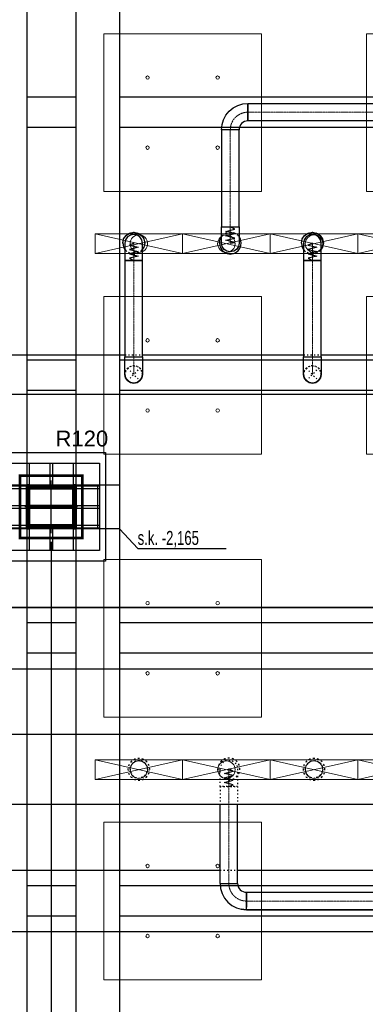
# Model space of a CAD drawing. Header units: centimetres. Extents: x -228435 to 46820, y -89367 to 152985.
# Tile 44 of 256: x -34900 to -30954, y 11321 to 22561. Entities that reach past the tile are written whole.
import ezdxf

# ---------------------------------------------------------------- set-up
doc = ezdxf.new("R2010")
doc.units = ezdxf.units.CM
doc.header["$LTSCALE"] = 50
for name, pattern in [('01-103-Went PP_poziom-0_5$0$DASHDOT', [25.4, 12.7, -6.35, 0, -6.35]), ('CADVENT_CENTERLINE', [9.9, 7.4, -1, 0.5, -1]), ('CADVENT_HIDDEN', [0.8, 0.25, -0.55]), ('Kondygnacja  -0_5$0$HIDDEN', [9.525, 6.35, -3.175]), ('Kondygnacja  -0_5$0$HIDDEN2', [4.7625, 3.175, -1.5875]), ('Osie rzutów$0$DASHDOT2', [12.7, 6.35, -3.175, 0, -3.175])]:
    doc.linetypes.add(name, pattern=pattern)
for name, color, linetype in [('01-103-Went PP_poziom-0_5$0$L_Nawiew', 250, 'Continuous'), ('01-103-Went PP_poziom-0_5$0$L_oś symetrii', 7, 'Continuous'), ('bgde-nawiewDETAILS', 1, 'Continuous'), ('bgde-nawiewEXP', 250, 'Continuous'), ('bgde-nawiewHIDDEN', 250, 'Continuous'), ('Kondygnacja  -0_5$0$ARCH_GK', 8, 'Continuous'), ('Kondygnacja  -0_5$0$ARCH_INFO_ODPORNOŚĆ OGNIOWA', 8, 'Continuous'), ('Kondygnacja  -0_5$0$ARCH_KONSTR_POWYŻEJ RZUTU', 8, 'Kondygnacja  -0_5$0$HIDDEN'), ('Kondygnacja  -0_5$0$ARCH_KONSTR_POWYŻEJ RZUTU_IST', 8, 'Kondygnacja  -0_5$0$HIDDEN2'), ('Kondygnacja  -0_5$0$ARCH_KONSTRUKCJA_NIEWIDOCZNA', 8, 'Continuous'), ('Kondygnacja  -0_5$0$ARCH_OKŁADZINA', 8, 'Continuous'), ('Kondygnacja  -0_5$0$ARCH_SŁUPY', 8, 'Continuous'), ('Osie rzutów$0$ARCH_INFO_OSIE_IST', 8, 'Osie rzutów$0$DASHDOT2'), ('Osie rzutów$0$ARCH_INFO_OSIE_OPISY_IST', 8, 'Continuous')]:
    doc.layers.add(name, color=color, linetype=linetype)
for name, color, linetype, lineweight in [('bgde-nawiewCEN', 7, 'Continuous', 13), ('bgde_nawiewnik', 11, 'Continuous', 5), ('SU Lampy kwadratowe  -05$0$ARCH_SUFITY_PODWIESZANE', 8, 'Continuous', 9)]:
    doc.layers.add(name, color=color, linetype=linetype, lineweight=lineweight)
doc.styles.add('Kondygnacja  -0_5$0$Arial', font='ARIAL.TTF')
doc.styles.add('Kondygnacja  -0_5$0$BIKTS', font='bikromsw.shx', dxfattribs={"width": 0.8})
pattern_1 = [(45, (-1133.3117, -3177.9858), (-0.6735192, 0.6735192), [])]

# ---------------------------------------------------------------- blocks, each defined once
blk = doc.blocks.new('Osie rzutów')
at = {"layer": 'Osie rzutów$0$ARCH_INFO_OSIE_IST', "ltscale": 10}
for p, q in [((8660, 12510), (8660, 4623.26)), ((8660, 6170), (8660, 6230)), ((4436.04, 6200), (15156.54, 6200)), ((8690, 6200), (8630, 6200))]:
    blk.add_line(p, q, dxfattribs=at)
blk = doc.blocks.new('SU Lampy kwadratowe  -05$0$moduł sufitu')
at = {"layer": 'SU Lampy kwadratowe  -05$0$ARCH_SUFITY_PODWIESZANE'}
for points in [[(60, -60), (240, -60), (240, -240), (60, -240)], [(360, -60), (540, -60), (540, -240), (360, -240)], [(60, -360), (240, -360), (240, -540), (60, -540)], [(360, -360), (540, -360), (540, -540), (360, -540)]]:
    blk.add_lwpolyline(points, close=True, dxfattribs=at)
for centre in [(110, -110), (190, -110), (410, -110), (490, -110), (110, -190), (190, -190), (410, -190), (490, -190), (110, -410), (190, -410), (410, -410), (490, -410), (110, -490), (190, -490), (410, -490), (490, -490)]:
    blk.add_circle(centre, 2, dxfattribs=at)
blk = doc.blocks.new('SU Lampy kwadratowe  -05')
at = {"layer": 'SU Lampy kwadratowe  -05$0$ARCH_SUFITY_PODWIESZANE'}
for points in [[(8720, 6140), (8900, 6140), (8900, 5960), (8720, 5960)], [(8720, 5840), (8900, 5840), (8900, 5660), (8720, 5660)]]:
    blk.add_lwpolyline(points, close=True, dxfattribs=at)
for centre in [(8770, 6090), (8850, 6090), (8770, 6010), (8850, 6010), (8770, 5790), (8850, 5790), (8770, 5710), (8850, 5710)]:
    blk.add_circle(centre, 2, dxfattribs=at)
blk.add_blockref('SU Lampy kwadratowe  -05$0$moduł sufitu', (8660, 6800), dxfattribs=at)
blk = doc.blocks.new('Kondygnacja  -0_5$0$słup_kwadrat')
at = {"layer": 'Kondygnacja  -0_5$0$ARCH_SŁUPY', "lineweight": 40}
h = blk.add_hatch(dxfattribs=at)
h.set_pattern_fill('ANSI31', color=256, scale=0.3, style=0)
h.set_pattern_definition(pattern_1)
h.paths.add_polyline_path([(36, 34), (39, 34), (39, 84), (36, 84)])
h = blk.add_hatch(dxfattribs=at)
h.set_pattern_fill('ANSI31', color=256, scale=0.3, style=0)
h.set_pattern_definition(pattern_1)
h.paths.add_polyline_path([(89, 80), (89, 83), (39, 83), (39, 80)])
h = blk.add_hatch(dxfattribs=at)
h.set_pattern_fill('ANSI31', color=256, scale=0.3, style=0)
h.set_pattern_definition(pattern_1)
h.paths.add_polyline_path([(89, 34), (92, 34), (92, 84), (89, 84)])
h = blk.add_hatch(dxfattribs=at)
h.set_pattern_fill('ANSI31', color=256, scale=0.3, style=0)
h.set_pattern_definition(pattern_1)
h.paths.add_polyline_path([(89, 57.5), (89, 60.5), (39, 60.5), (39, 57.5)])
h = blk.add_hatch(dxfattribs=at)
h.set_pattern_fill('ANSI31', color=256, scale=0.3, style=0)
h.set_pattern_definition(pattern_1)
h.paths.add_polyline_path([(89, 35), (89, 38), (39, 38), (39, 35)])
at = {"layer": 'Kondygnacja  -0_5$0$ARCH_KONSTRUKCJA_NIEWIDOCZNA'}
blk.add_lwpolyline([(119, 109), (119, 9), (9, 9), (9, 109)], close=True, dxfattribs=at)
for points in [[(36, 109), (36, 84)], [(39, 109), (39, 84)], [(62.5, 109), (62.5, 83)], [(65.5, 109), (65.5, 83)], [(89, 109), (89, 84)], [(92, 109), (92, 84)], [(9, 83), (36, 83)], [(9, 80), (36, 80)], [(92, 83), (119, 83)], [(92, 80), (119, 80)], [(9, 60.5), (36, 60.5)], [(9, 57.5), (36, 57.5)], [(92, 60.5), (119, 60.5)], [(92, 57.5), (119, 57.5)], [(9, 38), (36, 38)], [(9, 35), (36, 35)], [(36, 34), (36, 9)], [(39, 34), (39, 9)], [(62.5, 35), (62.5, 9)], [(65.5, 35), (65.5, 9)], [(89, 34), (89, 9)], [(92, 38), (119, 38)], [(92, 35), (119, 35)], [(92, 34), (92, 9)]]:
    blk.add_lwpolyline(points, dxfattribs=at)
at = {"layer": 'Kondygnacja  -0_5$0$ARCH_OKŁADZINA'}
blk.add_lwpolyline([(2, 121), (126, 121), (126, -3), (2, -3)], close=True, dxfattribs=at)
at = {"layer": 'Kondygnacja  -0_5$0$ARCH_SŁUPY', "lineweight": 40}
for p, q in [((39, 60.5), (89, 60.5)), ((89, 57.5), (39, 57.5))]:
    blk.add_line(p, q, dxfattribs=at)
at = {"layer": 'Kondygnacja  -0_5$0$ARCH_SŁUPY', "lineweight": 50, "const_width": 3}
blk.add_lwpolyline([(28.5, 94.5), (99.5, 94.5), (99.5, 23.5), (28.5, 23.5)], close=True, dxfattribs=at)
at = {"layer": 'Kondygnacja  -0_5$0$ARCH_SŁUPY', "lineweight": 40}
for points in [[(36, 84), (39, 84), (39, 34), (36, 34)], [(89, 84), (92, 84), (92, 34), (89, 34)]]:
    blk.add_lwpolyline(points, close=True, dxfattribs=at)
for points in [[(89, 83), (39, 83)], [(39, 80), (89, 80)], [(89, 38), (39, 38)], [(39, 35), (89, 35)]]:
    blk.add_lwpolyline(points, dxfattribs=at)
blk = doc.blocks.new('Kondygnacja  -0_5$0$konstrukcja istniejąca -0.5')
at = {"layer": 'Kondygnacja  -0_5$0$ARCH_KONSTR_POWYŻEJ RZUTU_IST', "ltscale": 10}
for p, q in [((8632, 7375), (8632, 6225)), ((8632, 6175), (8632, 5025))]:
    blk.add_line(p, q, dxfattribs=at)
for points in [[(8688, 7375), (8688, 6225)], [(8738, 7375), (8738, 6225)], [(8632, 6667.9), (8688, 6667.9)], [(8738, 6667.9), (9782, 6667.9)], [(8688, 6632.9), (8632, 6632.9)], [(9782, 6632.9), (8738, 6632.9)], [(8632, 6367.9), (8688, 6367.9)], [(8738, 6367.9), (9782, 6367.9)], [(8688, 6332.9), (8632, 6332.9)], [(9782, 6332.9), (8738, 6332.9)], [(8738, 6175), (8582, 6175), (8582, 6225), (8738, 6225), (8738, 6175)], [(8688, 6175), (8688, 5025)], [(8738, 6175), (8738, 5025)], [(8632, 6067.9), (8688, 6067.9)], [(8738, 6067.9), (9782, 6067.9)], [(8688, 6032.9), (8632, 6032.9)], [(9782, 6032.9), (8738, 6032.9)], [(8632, 5767.9), (8688, 5767.9)], [(8738, 5767.9), (9782, 5767.9)], [(8688, 5732.9), (8632, 5732.9)], [(9782, 5732.9), (8738, 5732.9)]]:
    blk.add_lwpolyline(points, dxfattribs=at)
at = {"layer": 'Kondygnacja  -0_5$0$ARCH_KONSTR_POWYŻEJ RZUTU_IST', "ltscale": 10, "elevation": 0}
blk.add_lwpolyline([(8713, 6225), (8713, 6175)], dxfattribs=at)
at = {"layer": 'Kondygnacja  -0_5$0$ARCH_KONSTR_POWYŻEJ RZUTU_IST'}
blk.add_lwpolyline([(8738, 6175), (8758.7, 6152.5), (8859.8, 6152.5)], dxfattribs=at)
at = {"layer": 'Kondygnacja  -0_5$0$ARCH_KONSTR_POWYŻEJ RZUTU_IST', "style": 'Kondygnacja  -0_5$0$BIKTS', "width": 0.7}
blk.add_text('s.k. -2,165', height=16, dxfattribs=at).set_placement((8758.7, 6156.5))
blk = doc.blocks.new('A$C066D7839')
at = {"layer": 'bgde_nawiewnik'}
for p, q in [((-50, -11.15), (-50, 11.15)), ((-50, 11.15), (50, 11.15)), ((-50, -11.15), (50, 11.15)), ((50, -11.15), (-50, 11.15)), ((50, 11.15), (50, -11.15)), ((50, -11.15), (-50, -11.15))]:
    blk.add_line(p, q, dxfattribs=at)
blk.add_circle((0, 0), 10, dxfattribs=at)
blk = doc.blocks.new('*U509')
at = {"layer": '01-103-Went PP_poziom-0_5$0$L_oś symetrii', "linetype": '01-103-Went PP_poziom-0_5$0$DASHDOT', "lineweight": -3}
blk.add_line((0, 0, 0), (0, 0), dxfattribs=at)
blk = doc.blocks.new('*U502')
at = {"layer": '01-103-Went PP_poziom-0_5$0$L_oś symetrii', "linetype": '01-103-Went PP_poziom-0_5$0$DASHDOT', "lineweight": -3}
blk.add_line((0, 0, 0), (0, 0), dxfattribs=at)

msp = doc.modelspace()

# ---------------------------------------------------------------- linework, layer by layer
at = {"layer": 'bgde-nawiewCEN', "linetype": 'CADVENT_CENTERLINE', "ltscale": 0.06}
for p, q in [((-29753.003, 21504.314), (-32295.248, 21504.314)), ((-32495.248, 21304.314), (-32495.248, 20195.476)), ((-32495.248, 20195.476), (-32495.248, 20178.139)), ((-32495.248, 20178.139), (-32495.248, 20130.745)), ((-32495.248, 20130.745), (-32495.248, 20104.974)), ((-33597.856, 20009.546), (-33597.856, 20010.02)), ((-33597.856, 20008.421), (-33597.856, 20009.546)), ((-33597.856, 20006.231), (-33597.856, 20008.421)), ((-32495.248, 20104.974), (-32495.248, 20083.158)), ((-32495.248, 20083.158), (-32495.248, 20064.97)), ((-32495.248, 20064.97), (-32495.248, 20050.078)), ((-32495.248, 20050.078), (-32495.248, 20038.154)), ((-32495.248, 20038.154), (-32495.248, 20028.868)), ((-32495.248, 20028.868), (-32495.248, 20021.889)), ((-32495.248, 20021.889), (-32495.248, 20016.889)), ((-32495.248, 20016.889), (-32495.248, 20013.537)), ((-32495.248, 20013.537), (-32495.248, 20011.504)), ((-32495.248, 20011.504), (-32495.248, 20010.46)), ((-32495.248, 20010.46), (-32495.248, 20010.02)), ((-31558.323, 20009.546), (-31558.323, 20010.02)), ((-31558.323, 20008.421), (-31558.323, 20009.546)), ((-31558.323, 20006.231), (-31558.323, 20008.421)), ((-33597.856, 20002.619), (-33597.856, 20006.231)), ((-33597.856, 19997.231), (-33597.856, 20002.619)), ((-33597.856, 19989.712), (-33597.856, 19997.231)), ((-33597.856, 19979.705), (-33597.856, 19989.712)), ((-33597.856, 19966.857), (-33597.856, 19979.705)), ((-33597.856, 19950.812), (-33597.856, 19966.857)), ((-33597.856, 19931.214), (-33597.856, 19950.812)), ((-33597.856, 19907.708), (-33597.856, 19931.214)), ((-33597.856, 19879.94), (-33597.856, 19907.708)), ((-31558.323, 20002.619), (-31558.323, 20006.231)), ((-31558.323, 19997.231), (-31558.323, 20002.619)), ((-31558.323, 19989.712), (-31558.323, 19997.231)), ((-31558.323, 19979.705), (-31558.323, 19989.712)), ((-31558.323, 19966.857), (-31558.323, 19979.705)), ((-31558.323, 19950.812), (-31558.323, 19966.857)), ((-31558.323, 19931.214), (-31558.323, 19950.812)), ((-31558.323, 19907.708), (-31558.323, 19931.214)), ((-31558.323, 19879.94), (-31558.323, 19907.708)), ((-33597.856, 19828.873), (-33597.856, 19879.94)), ((-33597.856, 19810.192), (-33597.856, 19828.873)), ((-33597.856, 18711.102), (-33597.856, 19810.192)), ((-31558.323, 19828.873), (-31558.323, 19879.94)), ((-31558.323, 19810.192), (-31558.323, 19828.873)), ((-31558.323, 18711.102), (-31558.323, 19810.192)), ((-33597.856, 18711.102), (-33597.856, 18511.102)), ((-31558.323, 18711.102), (-31558.323, 18511.102)), ((-32511.454, 14007.562), (-32511.454, 14007.088)), ((-32511.454, 14007.088), (-32511.454, 14005.962)), ((-32511.454, 14005.962), (-32511.454, 14003.77)), ((-32511.454, 14003.77), (-32511.454, 14000.155)), ((-32511.454, 14000.155), (-32511.454, 13994.762)), ((-32511.454, 13994.762), (-32511.454, 13987.237)), ((-32511.454, 13987.237), (-32511.454, 13977.222)), ((-32511.454, 13977.222), (-32511.454, 13964.362)), ((-32511.454, 13964.362), (-32511.454, 13948.303)), ((-32511.454, 13948.303), (-32511.454, 13928.688)), ((-32511.454, 13928.688), (-32511.454, 13905.162)), ((-32511.454, 13905.162), (-32511.454, 13877.37)), ((-32511.454, 13877.37), (-32511.454, 13826.259)), ((-32511.454, 13826.259), (-32511.454, 13807.562)), ((-32511.454, 12699.847), (-32511.454, 13807.562)), ((-29742.518, 12499.847), (-32311.454, 12499.847))]:
    msp.add_line(p, q, dxfattribs=at)
msp.add_arc((-32295.248, 21304.314), 200, 90, 180, dxfattribs=at)
at = {"layer": 'bgde-nawiewCEN', "linetype": 'CADVENT_CENTERLINE', "ltscale": 0.06, "extrusion": (0, 0, -1)}
msp.add_arc((32311.454, 12699.847), 200, 270, 0, dxfattribs=at)
at = {"layer": 'bgde-nawiewDETAILS', "linetype": 'CADVENT_HIDDEN'}
for p, q in [((-33668.567, 18440.392), (-33527.146, 18581.813)), ((-33668.567, 18581.813), (-33527.146, 18440.392)), ((-31629.033, 18440.392), (-31487.612, 18581.813)), ((-31629.033, 18581.813), (-31487.612, 18440.392))]:
    msp.add_line(p, q, dxfattribs=at)
at = {"layer": 'bgde-nawiewEXP', "linetype": 'Continuous'}
for points in [[(-32595.248, 20195.476), (-32395.248, 20195.476), (-32395.248, 21304.314), (-32595.248, 21304.314), (-32589.483, 21362.841), (-32572.412, 21419.119), (-32544.689, 21470.985), (-32507.38, 21516.446), (-32461.919, 21553.755), (-32410.053, 21581.478), (-32353.775, 21598.55), (-32295.248, 21604.314), (-32295.248, 21404.314), (-32314.757, 21402.392), (-32333.516, 21396.702), (-32350.805, 21387.461), (-32365.958, 21375.025), (-32378.395, 21359.871), (-32387.636, 21342.582), (-32393.326, 21323.823), (-32395.248, 21304.314), (-32595.248, 21304.314)], [(-32295.248, 21404.314), (-32295.248, 21604.314), (-29753.003, 21604.314), (-29753.003, 21404.314)], [(-32595.248, 20178.139), (-32595.248, 20195.476), (-32395.248, 20195.476), (-32395.248, 20010.02), (-32402.86, 19971.752), (-32424.537, 19939.309), (-32456.979, 19917.632), (-32495.248, 19910.02), (-32533.516, 19917.632), (-32565.958, 19939.309), (-32587.636, 19971.752), (-32595.248, 20010.02), (-32595.248, 20130.745)], [(-33697.856, 20006.231), (-33697.856, 19810.192), (-33497.856, 19810.192), (-33497.856, 20010.02), (-33505.468, 20048.288), (-33527.146, 20080.731), (-33559.588, 20102.408), (-33597.856, 20110.02), (-33636.125, 20102.408), (-33668.567, 20080.731), (-33690.244, 20048.288), (-33697.856, 20010.02), (-33697.856, 20008.421)], [(-31658.323, 19997.231), (-31658.323, 19810.192), (-31458.323, 19810.192), (-31458.323, 20010.02), (-31465.935, 20048.288), (-31487.612, 20080.731), (-31520.054, 20102.408), (-31558.323, 20110.02), (-31596.591, 20102.408), (-31629.033, 20080.731), (-31650.711, 20048.288), (-31658.323, 20010.02), (-31658.323, 20002.619)], [(-33697.856, 18711.102), (-33497.856, 18711.102), (-33497.856, 19810.192), (-33697.856, 19810.192)], [(-31658.323, 18711.102), (-31458.323, 18711.102), (-31458.323, 19810.192), (-31658.323, 19810.192)], [(-33697.856, 18511.102), (-33697.856, 18711.102), (-33497.856, 18711.102), (-33497.856, 18511.102), (-33505.468, 18472.834), (-33527.146, 18440.392), (-33559.588, 18418.714), (-33597.856, 18411.102), (-33636.125, 18418.714), (-33668.567, 18440.392), (-33690.244, 18472.834)], [(-31658.323, 18511.102), (-31658.323, 18711.102), (-31458.323, 18711.102), (-31458.323, 18511.102), (-31465.935, 18472.834), (-31487.612, 18440.392), (-31520.054, 18418.714), (-31558.323, 18411.102), (-31596.591, 18418.714), (-31629.033, 18440.392), (-31650.711, 18472.834)], [(-33697.856, 18511.102), (-33690.244, 18472.834), (-33668.567, 18440.392), (-33636.125, 18418.714), (-33597.856, 18411.102), (-33559.588, 18418.714), (-33527.146, 18440.392), (-33505.468, 18472.834), (-33497.856, 18511.102), (-33505.468, 18472.834), (-33527.146, 18440.392), (-33559.588, 18418.714), (-33597.856, 18411.102), (-33636.125, 18418.714), (-33668.567, 18440.392), (-33690.244, 18472.834)], [(-31658.323, 18511.102), (-31650.711, 18472.834), (-31629.033, 18440.392), (-31596.591, 18418.714), (-31558.323, 18411.102), (-31520.054, 18418.714), (-31487.612, 18440.392), (-31465.935, 18472.834), (-31458.323, 18511.102), (-31465.935, 18472.834), (-31487.612, 18440.392), (-31520.054, 18418.714), (-31558.323, 18411.102), (-31596.591, 18418.714), (-31629.033, 18440.392), (-31650.711, 18472.834)], [(-32311.454, 12399.847), (-32311.454, 12599.847), (-29742.518, 12599.847), (-29742.518, 12399.847)]]:
    msp.add_lwpolyline(points, close=True, dxfattribs=at)
for points in [[(-33722.856, 20010.02), (-33713.341, 20057.855), (-33686.245, 20098.408), (-33645.692, 20125.505), (-33597.856, 20135.02), (-33550.021, 20125.505), (-33509.468, 20098.408), (-33482.371, 20057.855), (-33472.856, 20010.02), (-33482.371, 19962.184), (-33497.856, 19939.01)], [(-31683.323, 20010.02), (-31673.808, 20057.855), (-31646.711, 20098.408), (-31606.158, 20125.505), (-31558.323, 20135.02), (-31510.487, 20125.505), (-31469.934, 20098.408), (-31442.838, 20057.855), (-31433.323, 20010.02), (-31442.838, 19962.184), (-31458.323, 19939.01)], [(-33722.856, 20010.02), (-33713.341, 19962.184), (-33697.856, 19939.01)], [(-32620.248, 20010.02), (-32610.733, 19962.184), (-32583.636, 19921.632), (-32543.083, 19894.535), (-32495.248, 19885.02), (-32447.412, 19894.535), (-32406.859, 19921.632), (-32379.763, 19962.184), (-32370.248, 20010.02), (-32379.763, 20057.855), (-32395.248, 20081.03)], [(-32620.248, 20010.02), (-32610.733, 20057.855), (-32595.248, 20081.03)], [(-31683.323, 20010.02), (-31673.808, 19962.184), (-31658.323, 19939.01)], [(-38452.344, 18286.102), (-25343.414, 18286.102), (-25343.414, 18736.102), (-25434.704, 18736.102)], [(-35381.422, 18736.102), (-33697.856, 18736.102)], [(-33497.856, 18736.102), (-31658.323, 18736.102)], [(-31458.323, 18736.102), (-30692.883, 18736.102)], [(-53927.061, 15850.001), (-25343.414, 15850.001), (-25343.414, 15150.001), (-25162.341, 15165.373), (-25012.266, 15210.898), (-24873.956, 15284.826), (-24752.726, 15384.317), (-24653.235, 15505.547), (-24579.307, 15643.857), (-24533.782, 15793.932), (-24518.41, 15974.997), (-25218.41, 15975.004), (-25220.331, 15930.495), (-25226.022, 15911.735), (-25235.264, 15894.446), (-25247.7, 15879.292), (-25262.855, 15866.855), (-25280.144, 15857.613), (-25298.904, 15851.922), (-25343.414, 15850.001)], [(-53927.061, 15150.001), (-25343.414, 15150.001), (-25343.414, 15850.001), (-53927.061, 15850.001)], [(-54602.061, 14403.947), (-12174.813, 14403.947), (-12174.813, 13603.947), (-12164.813, 13603.947), (-12164.813, 14403.947), (-12174.813, 14403.947), (-12174.813, 13603.947)], [(-54602.061, 13603.947), (-12174.813, 13603.947)], [(-32611.454, 12699.848), (-32411.454, 12699.848), (-32411.454, 13603.947)], [(-32611.454, 12699.848), (-32611.454, 13603.947)], [(-36385.38, 12853.743), (-32611.454, 12853.743)], [(-32411.454, 12853.743), (-29586.518, 12853.743)], [(-32611.454, 12699.847), (-32605.69, 12641.32), (-32588.618, 12585.042), (-32560.895, 12533.176), (-32523.586, 12487.715), (-32478.125, 12450.407), (-32426.259, 12422.684), (-32369.981, 12405.612), (-32311.454, 12399.847)], [(-32611.454, 12699.847), (-32411.454, 12699.847), (-32409.533, 12680.338), (-32403.842, 12661.579), (-32394.601, 12644.29), (-32382.165, 12629.137), (-32367.011, 12616.7), (-32349.722, 12607.459), (-32330.963, 12601.769), (-32311.454, 12599.847), (-32311.454, 12499.847)], [(-32311.454, 12399.847), (-29742.518, 12399.847), (-29742.518, 12599.847), (-29694.361, 12624.847), (-29694.361, 12374.847), (-29742.518, 12399.847)], [(-32311.454, 12499.847), (-32311.454, 12538.116)], [(-32311.454, 12461.579), (-32311.454, 12499.847)], [(-32311.454, 12499.847), (-32311.454, 12461.579)], [(-32311.454, 12399.847), (-32369.981, 12405.612)], [(-32311.454, 12461.579), (-32311.454, 12429.137)], [(-32311.454, 12429.137), (-32311.454, 12461.579)], [(-32311.454, 12407.459), (-32311.454, 12429.137)], [(-32311.454, 12407.459), (-32311.454, 12399.847)], [(-32311.454, 12399.847), (-32311.454, 12407.459)], [(-48104.212, 12153.743), (-21795.878, 12153.743)]]:
    msp.add_lwpolyline(points, dxfattribs=at)
at = {"layer": 'bgde-nawiewEXP'}
for points in [[(-32495.248, 20010.02), (-32445.248, 20017.833), (-32545.248, 20042.834), (-32445.248, 20067.913), (-32545.248, 20093.401), (-32445.248, 20118.478), (-32545.248, 20144.166), (-32445.248, 20169.172), (-32495.248, 20195.476)], [(-33597.856, 20010.02), (-33647.856, 19988.741), (-33547.856, 19963.401), (-33647.856, 19938.202), (-33547.856, 19912.939), (-33647.856, 19887.426), (-33547.856, 19862.089), (-33647.856, 19836.652), (-33597.856, 19810.192)], [(-31558.323, 20010.02), (-31608.323, 19988.741), (-31508.323, 19963.401), (-31608.323, 19938.202), (-31508.323, 19912.939), (-31608.323, 19887.426), (-31508.323, 19862.089), (-31608.323, 19836.652), (-31558.323, 19810.192)]]:
    msp.add_lwpolyline(points, dxfattribs=at)
at = {"layer": 'bgde-nawiewHIDDEN', "linetype": 'CADVENT_HIDDEN'}
for points in [[(-33722.856, 20010.02), (-33713.341, 20057.855), (-33686.245, 20098.408), (-33645.692, 20125.505), (-33597.856, 20135.02), (-33550.021, 20125.505), (-33509.468, 20098.408), (-33482.371, 20057.855), (-33472.856, 20010.02), (-33482.371, 19962.184), (-33509.468, 19921.632), (-33550.021, 19894.535), (-33597.856, 19885.02), (-33645.692, 19894.535), (-33686.245, 19921.632), (-33645.692, 19894.535), (-33597.856, 19885.02), (-33550.021, 19894.535), (-33509.468, 19921.632), (-33497.856, 19939.01)], [(-32620.248, 20010.02), (-32610.733, 19962.184), (-32583.636, 19921.632), (-32543.083, 19894.535), (-32495.248, 19885.02), (-32447.412, 19894.535), (-32406.859, 19921.632), (-32379.763, 19962.184), (-32370.248, 20010.02), (-32379.763, 20057.855), (-32406.859, 20098.408), (-32447.412, 20125.505), (-32495.248, 20135.02), (-32543.083, 20125.505), (-32583.636, 20098.408), (-32595.248, 20081.03)], [(-32620.248, 20010.02), (-32610.733, 20057.855), (-32583.636, 20098.408), (-32543.083, 20125.505), (-32495.248, 20135.02), (-32447.412, 20125.505), (-32406.859, 20098.408), (-32395.248, 20081.03)], [(-31683.323, 20010.02), (-31673.808, 20057.855), (-31646.711, 20098.408), (-31606.158, 20125.505), (-31558.323, 20135.02), (-31510.487, 20125.505), (-31469.934, 20098.408), (-31442.838, 20057.855), (-31433.323, 20010.02), (-31442.838, 19962.184), (-31469.934, 19921.632), (-31510.487, 19894.535), (-31558.323, 19885.02), (-31606.158, 19894.535), (-31646.711, 19921.632), (-31606.158, 19894.535), (-31558.323, 19885.02), (-31510.487, 19894.535), (-31469.934, 19921.632), (-31458.323, 19939.01)], [(-33722.856, 20010.02), (-33713.341, 19962.184), (-33686.245, 19921.632), (-33697.856, 19939.01)], [(-31683.323, 20010.02), (-31673.808, 19962.184), (-31646.711, 19921.632), (-31658.323, 19939.01)], [(-33697.856, 18736.102), (-33497.856, 18736.102)], [(-31658.323, 18736.102), (-31458.323, 18736.102)], [(-33639.762, 14003.947), (-33632.15, 14042.215), (-33610.473, 14074.658), (-33578.031, 14096.335), (-33539.762, 14103.947), (-33501.494, 14096.335)], [(-33501.494, 14096.335), (-33539.762, 14103.947)], [(-33501.494, 14096.335), (-33469.052, 14074.658), (-33447.374, 14042.215), (-33439.762, 14003.947), (-33447.374, 13965.679), (-33469.052, 13933.236), (-33501.494, 13911.559), (-33539.762, 13903.947)], [(-31639.762, 14003.947), (-31632.15, 14042.215), (-31610.473, 14074.658), (-31578.031, 14096.335), (-31539.762, 14103.947), (-31501.494, 14096.335), (-31469.052, 14074.658), (-31447.374, 14042.215), (-31439.762, 14003.947), (-31447.374, 13965.679)], [(-31639.762, 14003.947), (-31632.15, 14042.215), (-31610.473, 14074.658)], [(-31610.473, 14074.658), (-31632.15, 14042.215)], [(-31610.473, 14074.658), (-31578.031, 14096.335)], [(-31578.031, 14096.335), (-31610.473, 14074.658)], [(-31578.031, 14096.335), (-31539.762, 14103.947), (-31501.494, 14096.335), (-31469.052, 14074.658)], [(-31501.494, 13911.559), (-31469.052, 13933.236), (-31447.374, 13965.679), (-31439.762, 14003.947), (-31447.374, 14042.215), (-31469.052, 14074.658), (-31501.494, 14096.335)], [(-33639.762, 14003.947), (-33632.15, 13965.679), (-33610.473, 13933.236), (-33578.031, 13911.559), (-33539.762, 13903.947), (-33501.494, 13911.559)], [(-31639.762, 14003.947), (-31632.15, 13965.679), (-31610.473, 13933.236), (-31578.031, 13911.559), (-31539.762, 13903.947), (-31501.494, 13911.559)], [(-31639.762, 14003.947), (-31632.15, 13965.679), (-31610.473, 13933.236)], [(-31610.473, 13933.236), (-31632.15, 13965.679)], [(-31469.052, 13933.236), (-31447.374, 13965.679), (-31439.762, 14003.947)], [(-31610.473, 13933.236), (-31578.031, 13911.559)], [(-31578.031, 13911.559), (-31610.473, 13933.236)], [(-31578.031, 13911.559), (-31539.762, 13903.947), (-31501.494, 13911.559), (-31469.052, 13933.236)], [(-31501.494, 13911.559), (-31539.762, 13903.947)], [(-31469.052, 13933.236), (-31501.494, 13911.559)], [(-32611.454, 13807.562), (-32411.454, 13807.562), (-32411.454, 13603.947)], [(-32611.454, 13807.562), (-32611.454, 13603.947)], [(-32611.454, 12853.743), (-32411.454, 12853.743)]]:
    msp.add_lwpolyline(points, dxfattribs=at)
for points in [[(-33697.856, 18511.102), (-33690.244, 18549.371), (-33668.567, 18581.813), (-33636.125, 18603.49), (-33597.856, 18611.102), (-33559.588, 18603.49), (-33527.146, 18581.813), (-33505.468, 18549.371), (-33497.856, 18511.102), (-33505.468, 18549.371), (-33527.146, 18581.813), (-33559.588, 18603.49), (-33597.856, 18611.102), (-33636.125, 18603.49), (-33668.567, 18581.813), (-33690.244, 18549.371)], [(-31658.323, 18511.102), (-31650.711, 18549.371), (-31629.033, 18581.813), (-31596.591, 18603.49), (-31558.323, 18611.102), (-31520.054, 18603.49), (-31487.612, 18581.813), (-31465.935, 18549.371), (-31458.323, 18511.102), (-31465.935, 18549.371), (-31487.612, 18581.813), (-31520.054, 18603.49), (-31558.323, 18611.102), (-31596.591, 18603.49), (-31629.033, 18581.813), (-31650.711, 18549.371)], [(-33664.762, 14003.947), (-33655.247, 13956.112), (-33628.151, 13915.559), (-33587.598, 13888.462), (-33539.762, 13878.947), (-33491.927, 13888.462), (-33451.374, 13915.559), (-33424.277, 13956.112), (-33414.762, 14003.947), (-33424.277, 14051.782), (-33451.374, 14092.335), (-33491.927, 14119.432), (-33539.762, 14128.947), (-33587.598, 14119.432), (-33628.151, 14092.335), (-33655.247, 14051.782)], [(-33664.762, 14003.947), (-33655.247, 13956.112), (-33628.151, 13915.559), (-33587.598, 13888.462), (-33539.762, 13878.947), (-33491.927, 13888.462), (-33451.374, 13915.559), (-33424.277, 13956.112), (-33414.762, 14003.947), (-33424.277, 14051.782), (-33451.374, 14092.335), (-33491.927, 14119.432), (-33539.762, 14128.947), (-33587.598, 14119.432), (-33628.151, 14092.335), (-33655.247, 14051.782)], [(-33639.762, 14003.947), (-33632.15, 13965.679), (-33610.473, 13933.236), (-33578.031, 13911.559), (-33539.762, 13903.947), (-33501.494, 13911.559), (-33469.052, 13933.236), (-33447.374, 13965.679), (-33439.762, 14003.947), (-33447.374, 14042.215), (-33469.052, 14074.658), (-33501.494, 14096.335), (-33539.762, 14103.947), (-33578.031, 14096.335), (-33610.473, 14074.658), (-33632.15, 14042.215)], [(-32636.454, 14007.562), (-32626.939, 13959.727), (-32599.842, 13919.174), (-32559.289, 13892.077), (-32511.454, 13882.562), (-32463.619, 13892.077), (-32423.066, 13919.174), (-32395.969, 13959.727), (-32386.454, 14007.562), (-32395.969, 14055.398), (-32423.066, 14095.951), (-32463.619, 14123.047), (-32511.454, 14132.562), (-32559.289, 14123.047), (-32599.842, 14095.951), (-32626.939, 14055.398)], [(-32636.454, 14007.562), (-32626.939, 13959.727), (-32599.842, 13919.174), (-32559.289, 13892.077), (-32511.454, 13882.562), (-32463.619, 13892.077), (-32423.066, 13919.174), (-32395.969, 13959.727), (-32386.454, 14007.562), (-32395.969, 14055.398), (-32423.066, 14095.951), (-32463.619, 14123.047), (-32511.454, 14132.562), (-32559.289, 14123.047), (-32599.842, 14095.951), (-32626.939, 14055.398)], [(-32611.454, 13994.762), (-32611.454, 14007.562), (-32603.842, 14045.831), (-32582.165, 14078.273), (-32549.722, 14099.95), (-32511.454, 14107.562), (-32473.186, 14099.95), (-32440.743, 14078.273), (-32419.066, 14045.831), (-32411.454, 14007.562), (-32411.454, 13807.562), (-32611.454, 13807.562), (-32611.454, 13987.237)], [(-31664.762, 14003.947), (-31655.247, 13956.112), (-31628.151, 13915.559), (-31587.598, 13888.462), (-31539.762, 13878.947), (-31491.927, 13888.462), (-31451.374, 13915.559), (-31424.277, 13956.112), (-31414.762, 14003.947), (-31424.277, 14051.782), (-31451.374, 14092.335), (-31491.927, 14119.432), (-31539.762, 14128.947), (-31587.598, 14119.432), (-31628.151, 14092.335), (-31655.247, 14051.782)], [(-31664.762, 14003.947), (-31655.247, 13956.112), (-31628.151, 13915.559), (-31587.598, 13888.462), (-31539.762, 13878.947), (-31491.927, 13888.462), (-31451.374, 13915.559), (-31424.277, 13956.112), (-31414.762, 14003.947), (-31424.277, 14051.782), (-31451.374, 14092.335), (-31491.927, 14119.432), (-31539.762, 14128.947), (-31587.598, 14119.432), (-31628.151, 14092.335), (-31655.247, 14051.782)]]:
    msp.add_lwpolyline(points, close=True, dxfattribs=at)
at = {"layer": 'bgde-nawiewHIDDEN'}
for points in [[(-33539.762, 14003.947), (-33539.762, 14003.947)], [(-32511.454, 13807.562), (-32461.454, 13827.658), (-32561.454, 13853.754), (-32461.454, 13879.786), (-32561.454, 13906.048), (-32461.454, 13932.119), (-32561.454, 13957.539), (-32461.454, 13982.562), (-32511.454, 14007.562)], [(-31539.762, 14003.947), (-31539.762, 14003.947)]]:
    msp.add_lwpolyline(points, dxfattribs=at)
at = {"layer": 'Kondygnacja  -0_5$0$ARCH_GK', "linetype": 'Continuous', "lineweight": -3}
for p, q in [((-34590, 17355), (-34490, 17355)), ((-34490, 16645), (-34590, 16645))]:
    msp.add_line(p, q, dxfattribs=at)

# ---------------------------------------------------------------- block references
at = {"layer": '01-103-Went PP_poziom-0_5$0$L_Nawiew', "xscale": 10, "yscale": 10, "zscale": 10}
for p in [(-33540, 20003.971, 37.183), (-32540, 20003.971, -1152.817), (-31540, 20003.971, -1152.817), (-30540, 20003.971, -1152.817), (-33540, 14000, 1920), (-32540, 14000, 730), (-31540, 14000, 730), (-30540, 14000, 730)]:
    msp.add_blockref('A$C066D7839', p, dxfattribs=at)
at = {"layer": '01-103-Went PP_poziom-0_5$0$L_Nawiew', "extrusion": (0, -1, 2.22045e-16)}
for name, p in [('*U509', (-33592.536, 80.137, -14003.965)), ('*U502', (-33381.923, 80.137, -14003.965)), ('*U509', (-31592.536, 80.137, -14003.965)), ('*U502', (-31381.923, 80.137, -14003.965))]:
    msp.add_blockref(name, p, dxfattribs=at)
at = {"layer": 'Kondygnacja  -0_5$0$ARCH_KONSTR_POWYŻEJ RZUTU', "xscale": 10, "yscale": 10, "zscale": 10}
msp.add_blockref('Kondygnacja  -0_5$0$konstrukcja istniejąca -0.5', (-121140, -45000), dxfattribs=at)
at = {"layer": 'Kondygnacja  -0_5$0$ARCH_SŁUPY', "xscale": 10, "yscale": 10, "zscale": 10}
msp.add_blockref('Kondygnacja  -0_5$0$słup_kwadrat', (-35180, 16410), dxfattribs=at)
at = {"layer": 'Osie rzutów$0$ARCH_INFO_OSIE_OPISY_IST', "xscale": 10, "yscale": 10, "zscale": 10}
msp.add_blockref('Osie rzutów', (-121140, -45000), dxfattribs=at)
at = {"layer": 'SU Lampy kwadratowe  -05$0$ARCH_SUFITY_PODWIESZANE', "xscale": 10, "yscale": 10, "zscale": 10}
msp.add_blockref('SU Lampy kwadratowe  -05', (-121140, -45000), dxfattribs=at)

# ---------------------------------------------------------------- texts
at = {"layer": 'Kondygnacja  -0_5$0$ARCH_INFO_ODPORNOŚĆ OGNIOWA', "insert": (-34190.265, 17928.432), "char_height": 180, "width": 533.32525, "attachment_point": 5, "style": 'Kondygnacja  -0_5$0$Arial'}
msp.add_mtext('\\PR120', dxfattribs=at)

doc.saveas('drawing.dxf')
